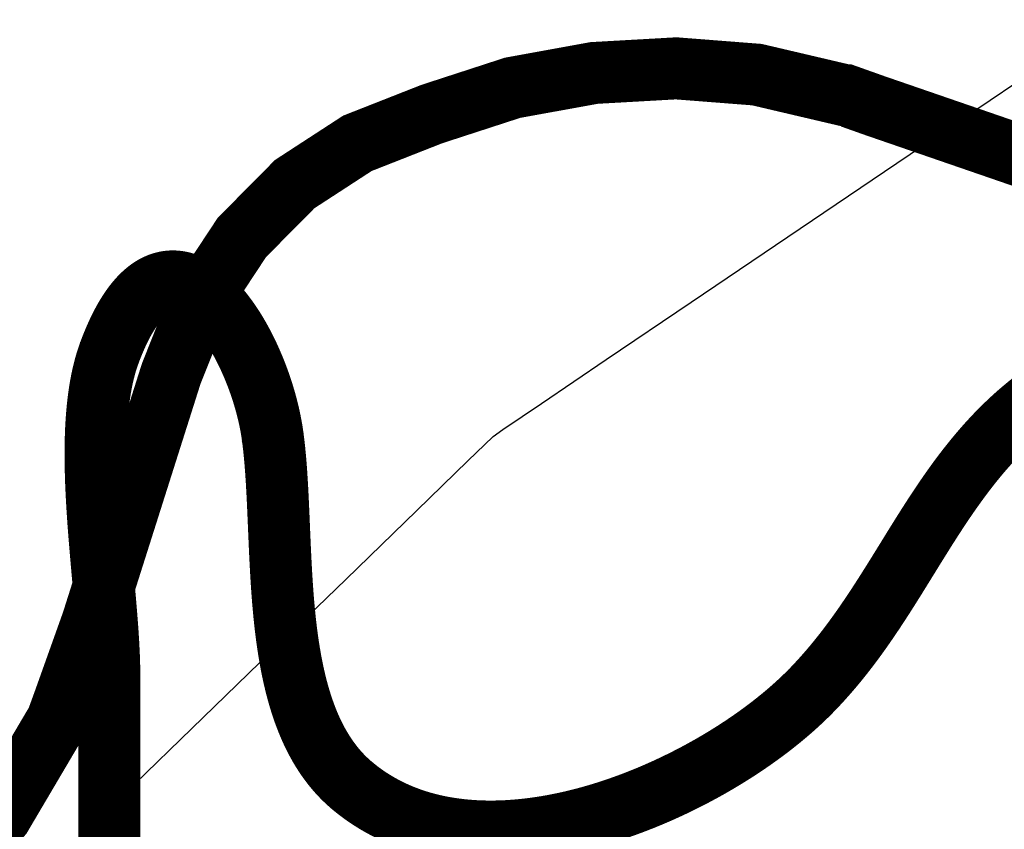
# Model space of a CAD drawing. Header units: metres. Extents: x 149734 to 159069, y 372625 to 380601.
# Tile 16 of 30: x 157364 to 157426, y 376092 to 376143. Entities that reach past the tile are written whole.
import ezdxf

# ---------------------------------------------------------------- set-up
doc = ezdxf.new("R2010")
doc.units = ezdxf.units.M
doc.header["$MEASUREMENT"] = 0
doc.layers.add('Beeklopen', color=7, linetype='Continuous', true_color=0x5291a5)
doc.layers.add('waterlopen', color=7, linetype='Continuous', true_color=0x5291a5)
doc.layers.add('Beeklopen 1900', color=6, linetype='Continuous')

msp = doc.modelspace()

# ---------------------------------------------------------------- linework, layer by layer
at = {"layer": 'Beeklopen', "const_width": 3.9}
for points in [[(157358.356, 376087.347), (157362.868, 376092.566), (157366.382, 376098.525), (157366.882, 376099.903), (157368.604, 376104.726), (157373.564, 376120.365), (157375.407, 376124.998), (157378.008, 376128.942), (157381.332, 376132.301), (157385.276, 376134.867), (157389.961, 376136.71), (157395.042, 376138.364), (157400.158, 376139.294), (157405.325, 376139.586), (157410.406, 376139.19), (157415.986, 376137.881), (157416.021, 376137.881), (157417.812, 376137.244), (157431.109, 376132.662)], [(157369.672, 376083.127), (157369.672, 376095.942), (157369.672, 376099.145), (157369.672, 376100.747), (157369.672, 376101.147), (157369.672, 376101.248), (157369.672, 376101.298), (157369.672, 376101.31), (157369.672, 376101.313), (157369.672, 376101.315), (157369.672, 376101.316), (157369.672, 376101.316), (157369.672, 376101.32), (157369.672, 376101.336), (157369.672, 376101.401), (157369.671, 376101.466), (157369.671, 376101.532), (157369.67, 376101.597), (157369.669, 376101.663), (157369.668, 376101.73), (157369.667, 376101.796), (157369.666, 376101.863), (157369.665, 376101.93), (157369.663, 376101.998), (157369.661, 376102.066), (157369.66, 376102.134), (157369.658, 376102.202), (157369.656, 376102.271), (157369.653, 376102.34), (157369.651, 376102.409), (157369.648, 376102.479), (157369.646, 376102.548), (157369.643, 376102.619), (157369.64, 376102.689), (157369.637, 376102.759), (157369.634, 376102.83), (157369.63, 376102.901), (157369.627, 376102.973), (157369.623, 376103.045), (157369.62, 376103.116), (157369.616, 376103.189), (157369.612, 376103.261), (157369.608, 376103.334), (157369.604, 376103.406), (157369.599, 376103.48), (157369.595, 376103.553), (157369.591, 376103.627), (157369.586, 376103.7), (157369.581, 376103.774), (157369.577, 376103.849), (157369.572, 376103.923), (157369.567, 376103.998), (157369.562, 376104.073), (157369.557, 376104.148), (157369.551, 376104.224), (157369.546, 376104.299), (157369.541, 376104.375), (157369.535, 376104.451), (157369.529, 376104.527), (157369.524, 376104.604), (157369.518, 376104.68), (157369.512, 376104.757), (157369.506, 376104.834), (157369.5, 376104.911), (157369.488, 376105.067), (157369.476, 376105.222), (157369.463, 376105.379), (157369.45, 376105.536), (157369.437, 376105.694), (157369.424, 376105.852), (157369.41, 376106.012), (157369.396, 376106.171), (157369.382, 376106.332), (157369.368, 376106.493), (157369.354, 376106.654), (157369.34, 376106.816), (157369.325, 376106.979), (157369.311, 376107.142), (157369.296, 376107.306), (157369.282, 376107.47), (157369.267, 376107.634), (157369.252, 376107.799), (157369.237, 376107.964), (157369.223, 376108.13), (157369.208, 376108.296), (157369.193, 376108.462), (157369.179, 376108.629), (157369.164, 376108.796), (157369.15, 376108.963), (157369.135, 376109.13), (157369.121, 376109.298), (157369.107, 376109.466), (157369.093, 376109.634), (157369.079, 376109.803), (157369.065, 376109.971), (157369.052, 376110.14), (157369.038, 376110.308), (157369.025, 376110.477), (157369.012, 376110.646), (157369, 376110.815), (157368.987, 376110.984), (157368.975, 376111.153), (157368.963, 376111.322), (157368.952, 376111.491), (157368.941, 376111.659), (157368.93, 376111.828), (157368.919, 376111.997), (157368.909, 376112.166), (157368.9, 376112.334), (157368.89, 376112.502), (157368.881, 376112.671), (157368.873, 376112.838), (157368.865, 376113.006), (157368.857, 376113.174), (157368.85, 376113.341), (157368.843, 376113.508), (157368.837, 376113.675), (157368.832, 376113.841), (157368.826, 376114.007), (157368.822, 376114.173), (157368.818, 376114.338), (157368.815, 376114.503), (157368.812, 376114.667), (157368.81, 376114.832), (157368.808, 376114.995), (157368.807, 376115.158), (157368.807, 376115.24), (157368.807, 376115.321), (157368.807, 376115.402), (157368.807, 376115.483), (157368.808, 376115.564), (157368.808, 376115.645), (157368.809, 376115.725), (157368.81, 376115.806), (157368.811, 376115.886), (157368.812, 376115.966), (157368.814, 376116.046), (157368.816, 376116.126), (157368.818, 376116.206), (157368.82, 376116.285), (157368.822, 376116.365), (157368.824, 376116.444), (157368.827, 376116.523), (157368.83, 376116.602), (157368.833, 376116.68), (157368.836, 376116.759), (157368.84, 376116.837), (157368.843, 376116.916), (157368.847, 376116.994), (157368.851, 376117.071), (157368.855, 376117.149), (157368.86, 376117.226), (157368.865, 376117.304), (157368.87, 376117.381), (157368.875, 376117.458), (157368.88, 376117.534), (157368.886, 376117.611), (157368.891, 376117.687), (157368.897, 376117.763), (157368.904, 376117.839), (157368.91, 376117.915), (157368.917, 376117.99), (157368.924, 376118.065), (157368.931, 376118.14), (157368.938, 376118.215), (157368.946, 376118.29), (157368.954, 376118.364), (157368.962, 376118.438), (157368.97, 376118.512), (157368.979, 376118.586), (157368.988, 376118.659), (157368.997, 376118.732), (157369.006, 376118.805), (157369.016, 376118.878), (157369.026, 376118.95), (157369.036, 376119.023), (157369.046, 376119.095), (157369.057, 376119.166), (157369.068, 376119.238), (157369.079, 376119.309), (157369.09, 376119.38), (157369.102, 376119.45), (157369.114, 376119.521), (157369.126, 376119.591), (157369.139, 376119.661), (157369.152, 376119.73), (157369.165, 376119.8), (157369.178, 376119.869), (157369.192, 376119.937), (157369.206, 376120.006), (157369.22, 376120.074), (157369.234, 376120.142), (157369.249, 376120.209), (157369.264, 376120.277), (157369.28, 376120.344), (157369.295, 376120.41), (157369.311, 376120.477), (157369.327, 376120.543), (157369.344, 376120.609), (157369.361, 376120.674), (157369.378, 376120.739), (157369.395, 376120.804), (157369.413, 376120.869), (157369.431, 376120.933), (157369.45, 376120.997), (157369.468, 376121.06), (157369.487, 376121.124), (157369.507, 376121.187), (157369.526, 376121.249), (157369.546, 376121.311), (157369.567, 376121.373), (157369.587, 376121.435), (157369.608, 376121.496), (157369.63, 376121.557), (157369.651, 376121.617), (157369.662, 376121.648), (157369.668, 376121.663), (157369.67, 376121.67), (157369.672, 376121.674), (157369.674, 376121.681), (157369.696, 376121.738), (157369.717, 376121.795), (157369.738, 376121.851), (157369.759, 376121.906), (157369.781, 376121.962), (157369.802, 376122.017), (157369.823, 376122.071), (157369.845, 376122.125), (157369.866, 376122.179), (157369.888, 376122.232), (157369.909, 376122.285), (157369.931, 376122.337), (157369.953, 376122.39), (157369.974, 376122.441), (157369.996, 376122.492), (157370.018, 376122.543), (157370.04, 376122.594), (157370.061, 376122.644), (157370.083, 376122.694), (157370.105, 376122.743), (157370.127, 376122.792), (157370.149, 376122.84), (157370.171, 376122.888), (157370.193, 376122.936), (157370.215, 376122.983), (157370.237, 376123.03), (157370.26, 376123.077), (157370.282, 376123.123), (157370.304, 376123.169), (157370.326, 376123.214), (157370.349, 376123.259), (157370.371, 376123.304), (157370.393, 376123.348), (157370.416, 376123.392), (157370.438, 376123.435), (157370.461, 376123.478), (157370.483, 376123.521), (157370.506, 376123.563), (157370.528, 376123.605), (157370.551, 376123.647), (157370.574, 376123.688), (157370.596, 376123.729), (157370.619, 376123.769), (157370.642, 376123.81), (157370.665, 376123.849), (157370.687, 376123.889), (157370.71, 376123.928), (157370.733, 376123.966), (157370.756, 376124.004), (157370.779, 376124.042), (157370.802, 376124.08), (157370.825, 376124.117), (157370.848, 376124.154), (157370.871, 376124.19), (157370.894, 376124.226), (157370.917, 376124.262), (157370.94, 376124.297), (157370.963, 376124.332), (157370.986, 376124.367), (157371.01, 376124.401), (157371.033, 376124.435), (157371.056, 376124.468), (157371.079, 376124.501), (157371.103, 376124.534), (157371.126, 376124.567), (157371.149, 376124.599), (157371.173, 376124.63), (157371.196, 376124.662), (157371.22, 376124.693), (157371.243, 376124.723), (157371.266, 376124.754), (157371.29, 376124.784), (157371.313, 376124.813), (157371.337, 376124.843), (157371.361, 376124.872), (157371.384, 376124.9), (157371.408, 376124.929), (157371.431, 376124.956), (157371.455, 376124.984), (157371.479, 376125.011), (157371.502, 376125.038), (157371.526, 376125.065), (157371.55, 376125.091), (157371.574, 376125.117), (157371.597, 376125.142), (157371.621, 376125.168), (157371.645, 376125.192), (157371.669, 376125.217), (157371.693, 376125.241), (157371.717, 376125.265), (157371.74, 376125.289), (157371.764, 376125.312), (157371.788, 376125.335), (157371.812, 376125.357), (157371.836, 376125.38), (157371.86, 376125.401), (157371.884, 376125.423), (157371.908, 376125.444), (157371.932, 376125.465), (157371.956, 376125.486), (157371.98, 376125.506), (157372.004, 376125.526), (157372.028, 376125.546), (157372.052, 376125.565), (157372.077, 376125.584), (157372.101, 376125.603), (157372.125, 376125.621), (157372.149, 376125.639), (157372.173, 376125.657), (157372.197, 376125.674), (157372.221, 376125.691), (157372.246, 376125.708), (157372.27, 376125.725), (157372.294, 376125.741), (157372.318, 376125.757), (157372.343, 376125.772), (157372.367, 376125.787), (157372.391, 376125.802), (157372.415, 376125.817), (157372.44, 376125.831), (157372.464, 376125.845), (157372.488, 376125.859), (157372.512, 376125.872), (157372.537, 376125.886), (157372.561, 376125.898), (157372.585, 376125.911), (157372.61, 376125.923), (157372.634, 376125.935), (157372.659, 376125.947), (157372.683, 376125.958), (157372.707, 376125.969), (157372.732, 376125.98), (157372.756, 376125.99), (157372.78, 376126), (157372.805, 376126.01), (157372.829, 376126.02), (157372.854, 376126.029), (157372.878, 376126.038), (157372.902, 376126.047), (157372.927, 376126.055), (157372.951, 376126.063), (157372.976, 376126.071), (157373, 376126.079), (157373.025, 376126.086), (157373.049, 376126.093), (157373.073, 376126.099), (157373.098, 376126.106), (157373.122, 376126.112), (157373.147, 376126.118), (157373.171, 376126.123), (157373.196, 376126.129), (157373.22, 376126.134), (157373.245, 376126.139), (157373.269, 376126.143), (157373.293, 376126.147), (157373.318, 376126.151), (157373.342, 376126.155), (157373.367, 376126.158), (157373.391, 376126.161), (157373.416, 376126.164), (157373.44, 376126.167), (157373.465, 376126.169), (157373.489, 376126.171), (157373.513, 376126.173), (157373.538, 376126.174), (157373.562, 376126.176), (157373.587, 376126.177), (157373.611, 376126.177), (157373.636, 376126.178), (157373.66, 376126.178), (157373.684, 376126.178), (157373.709, 376126.178), (157373.733, 376126.177), (157373.758, 376126.176), (157373.782, 376126.175), (157373.806, 376126.174), (157373.831, 376126.172), (157373.855, 376126.17), (157373.879, 376126.168), (157373.904, 376126.166), (157373.928, 376126.163), (157373.952, 376126.16), (157373.977, 376126.157), (157374.001, 376126.154), (157374.025, 376126.15), (157374.05, 376126.146), (157374.074, 376126.142), (157374.098, 376126.138), (157374.123, 376126.133), (157374.147, 376126.128), (157374.171, 376126.123), (157374.195, 376126.118), (157374.22, 376126.113), (157374.244, 376126.107), (157374.268, 376126.101), (157374.292, 376126.094), (157374.316, 376126.088), (157374.341, 376126.081), (157374.365, 376126.074), (157374.389, 376126.067), (157374.413, 376126.06), (157374.437, 376126.052), (157374.461, 376126.044), (157374.485, 376126.036), (157374.509, 376126.027), (157374.533, 376126.019), (157374.558, 376126.01), (157374.582, 376126.001), (157374.606, 376125.992), (157374.63, 376125.982), (157374.654, 376125.973), (157374.678, 376125.963), (157374.702, 376125.952), (157374.725, 376125.942), (157374.749, 376125.931), (157374.773, 376125.921), (157374.797, 376125.91), (157374.821, 376125.898), (157374.845, 376125.887), (157374.869, 376125.875), (157374.893, 376125.863), (157374.916, 376125.851), (157374.94, 376125.839), (157374.964, 376125.826), (157374.988, 376125.813), (157375.011, 376125.8), (157375.035, 376125.787), (157375.059, 376125.774), (157375.082, 376125.76), (157375.106, 376125.746), (157375.13, 376125.732), (157375.153, 376125.718), (157375.2, 376125.689), (157375.247, 376125.659), (157375.294, 376125.629), (157375.341, 376125.597), (157375.388, 376125.565), (157375.435, 376125.532), (157375.481, 376125.498), (157375.528, 376125.463), (157375.574, 376125.428), (157375.62, 376125.392), (157375.666, 376125.355), (157375.712, 376125.317), (157375.758, 376125.279), (157375.804, 376125.24), (157375.85, 376125.2), (157375.895, 376125.16), (157375.941, 376125.119), (157375.986, 376125.077), (157376.031, 376125.034), (157376.076, 376124.991), (157376.121, 376124.947), (157376.166, 376124.903), (157376.21, 376124.857), (157376.255, 376124.811), (157376.299, 376124.765), (157376.343, 376124.718), (157376.387, 376124.67), (157376.431, 376124.621), (157376.475, 376124.572), (157376.519, 376124.523), (157376.562, 376124.472), (157376.605, 376124.422), (157376.648, 376124.37), (157376.691, 376124.318), (157376.734, 376124.266), (157376.777, 376124.212), (157376.819, 376124.159), (157376.861, 376124.104), (157376.904, 376124.049), (157376.945, 376123.994), (157376.987, 376123.938), (157377.029, 376123.882), (157377.07, 376123.825), (157377.111, 376123.767), (157377.152, 376123.709), (157377.193, 376123.651), (157377.234, 376123.592), (157377.274, 376123.533), (157377.315, 376123.473), (157377.355, 376123.412), (157377.394, 376123.351), (157377.434, 376123.29), (157377.474, 376123.228), (157377.513, 376123.166), (157377.552, 376123.104), (157377.591, 376123.041), (157377.629, 376122.977), (157377.668, 376122.913), (157377.706, 376122.849), (157377.744, 376122.784), (157377.781, 376122.719), (157377.819, 376122.654), (157377.856, 376122.588), (157377.893, 376122.522), (157377.93, 376122.455), (157377.967, 376122.388), (157378.003, 376122.321), (157378.039, 376122.254), (157378.075, 376122.186), (157378.11, 376122.118), (157378.146, 376122.049), (157378.181, 376121.98), (157378.216, 376121.911), (157378.25, 376121.842), (157378.285, 376121.772), (157378.319, 376121.702), (157378.353, 376121.631), (157378.386, 376121.561), (157378.42, 376121.49), (157378.453, 376121.419), (157378.485, 376121.348), (157378.518, 376121.276), (157378.55, 376121.204), (157378.582, 376121.132), (157378.614, 376121.06), (157378.645, 376120.988), (157378.676, 376120.915), (157378.707, 376120.842), (157378.738, 376120.769), (157378.768, 376120.696), (157378.798, 376120.622), (157378.828, 376120.549), (157378.857, 376120.475), (157378.886, 376120.401), (157378.915, 376120.327), (157378.943, 376120.253), (157378.971, 376120.179), (157378.999, 376120.104), (157379.027, 376120.03), (157379.054, 376119.955), (157379.081, 376119.881), (157379.108, 376119.806), (157379.134, 376119.731), (157379.16, 376119.656), (157379.186, 376119.581), (157379.211, 376119.505), (157379.236, 376119.43), (157379.261, 376119.355), (157379.285, 376119.28), (157379.309, 376119.204), (157379.333, 376119.129), (157379.356, 376119.054), (157379.379, 376118.978), (157379.402, 376118.903), (157379.424, 376118.827), (157379.446, 376118.752), (157379.468, 376118.676), (157379.489, 376118.601), (157379.51, 376118.526), (157379.53, 376118.45), (157379.551, 376118.375), (157379.57, 376118.3), (157379.59, 376118.224), (157379.609, 376118.149), (157379.628, 376118.074), (157379.646, 376117.999), (157379.664, 376117.924), (157379.682, 376117.849), (157379.699, 376117.775), (157379.716, 376117.7), (157379.732, 376117.626), (157379.749, 376117.551), (157379.764, 376117.477), (157379.78, 376117.403), (157379.795, 376117.329), (157379.809, 376117.255), (157379.823, 376117.181), (157379.837, 376117.108), (157379.85, 376117.034), (157379.863, 376116.961), (157379.876, 376116.888), (157379.888, 376116.815), (157379.9, 376116.743), (157379.911, 376116.67), (157379.922, 376116.598), (157379.933, 376116.526), (157379.943, 376116.454), (157379.952, 376116.383), (157379.954, 376116.374), (157379.954, 376116.369), (157379.955, 376116.365), (157379.957, 376116.346), (157379.962, 376116.308), (157379.972, 376116.233), (157379.982, 376116.157), (157379.991, 376116.081), (157380, 376116.004), (157380.009, 376115.927), (157380.018, 376115.85), (157380.027, 376115.772), (157380.035, 376115.694), (157380.043, 376115.616), (157380.052, 376115.537), (157380.06, 376115.459), (157380.067, 376115.379), (157380.075, 376115.3), (157380.083, 376115.22), (157380.09, 376115.14), (157380.097, 376115.059), (157380.105, 376114.979), (157380.112, 376114.898), (157380.118, 376114.816), (157380.125, 376114.735), (157380.132, 376114.653), (157380.138, 376114.571), (157380.145, 376114.488), (157380.151, 376114.406), (157380.157, 376114.323), (157380.163, 376114.239), (157380.169, 376114.156), (157380.175, 376114.072), (157380.18, 376113.988), (157380.186, 376113.904), (157380.191, 376113.819), (157380.197, 376113.734), (157380.202, 376113.649), (157380.207, 376113.564), (157380.212, 376113.478), (157380.217, 376113.393), (157380.222, 376113.307), (157380.227, 376113.22), (157380.232, 376113.134), (157380.237, 376113.047), (157380.241, 376112.96), (157380.246, 376112.873), (157380.25, 376112.786), (157380.255, 376112.698), (157380.259, 376112.611), (157380.263, 376112.523), (157380.268, 376112.435), (157380.276, 376112.258), (157380.284, 376112.08), (157380.292, 376111.902), (157380.3, 376111.723), (157380.308, 376111.543), (157380.316, 376111.363), (157380.324, 376111.182), (157380.331, 376111), (157380.339, 376110.818), (157380.347, 376110.635), (157380.354, 376110.452), (157380.362, 376110.269), (157380.37, 376110.085), (157380.378, 376109.9), (157380.386, 376109.715), (157380.394, 376109.53), (157380.402, 376109.344), (157380.411, 376109.158), (157380.42, 376108.972), (157380.429, 376108.785), (157380.438, 376108.599), (157380.448, 376108.412), (157380.458, 376108.224), (157380.468, 376108.037), (157380.479, 376107.849), (157380.49, 376107.662), (157380.501, 376107.474), (157380.513, 376107.286), (157380.525, 376107.099), (157380.538, 376106.911), (157380.551, 376106.723), (157380.565, 376106.535), (157380.579, 376106.348), (157380.594, 376106.16), (157380.61, 376105.973), (157380.626, 376105.786), (157380.643, 376105.599), (157380.66, 376105.412), (157380.678, 376105.225), (157380.697, 376105.039), (157380.716, 376104.853), (157380.726, 376104.76), (157380.737, 376104.667), (157380.747, 376104.575), (157380.758, 376104.482), (157380.769, 376104.389), (157380.78, 376104.297), (157380.791, 376104.205), (157380.802, 376104.112), (157380.814, 376104.02), (157380.826, 376103.928), (157380.838, 376103.836), (157380.85, 376103.745), (157380.863, 376103.653), (157380.876, 376103.561), (157380.889, 376103.47), (157380.902, 376103.379), (157380.916, 376103.288), (157380.929, 376103.197), (157380.943, 376103.106), (157380.957, 376103.015), (157380.972, 376102.924), (157380.987, 376102.834), (157381.002, 376102.744), (157381.017, 376102.654), (157381.032, 376102.564), (157381.048, 376102.474), (157381.064, 376102.384), (157381.08, 376102.295), (157381.097, 376102.206), (157381.114, 376102.116), (157381.131, 376102.028), (157381.148, 376101.939), (157381.166, 376101.85), (157381.184, 376101.762), (157381.202, 376101.674), (157381.221, 376101.586), (157381.239, 376101.498), (157381.258, 376101.41), (157381.278, 376101.323), (157381.298, 376101.236), (157381.318, 376101.149), (157381.338, 376101.062), (157381.359, 376100.976), (157381.38, 376100.89), (157381.401, 376100.804), (157381.422, 376100.718), (157381.444, 376100.632), (157381.467, 376100.547), (157381.489, 376100.462), (157381.512, 376100.377), (157381.535, 376100.292), (157381.559, 376100.208), (157381.583, 376100.124), (157381.607, 376100.04), (157381.632, 376099.956), (157381.657, 376099.873), (157381.682, 376099.79), (157381.708, 376099.707), (157381.734, 376099.625), (157381.76, 376099.543), (157381.787, 376099.461), (157381.814, 376099.379), (157381.841, 376099.298), (157381.869, 376099.217), (157381.898, 376099.136), (157381.926, 376099.055), (157381.955, 376098.975), (157381.985, 376098.895), (157382.014, 376098.816), (157382.045, 376098.737), (157382.075, 376098.658), (157382.106, 376098.579), (157382.137, 376098.501), (157382.169, 376098.423), (157382.201, 376098.345), (157382.234, 376098.268), (157382.267, 376098.191), (157382.3, 376098.114), (157382.334, 376098.038), (157382.368, 376097.962), (157382.403, 376097.886), (157382.438, 376097.811), (157382.474, 376097.736), (157382.51, 376097.662), (157382.546, 376097.588), (157382.583, 376097.514), (157382.62, 376097.44), (157382.658, 376097.367), (157382.696, 376097.295), (157382.734, 376097.222), (157382.773, 376097.15), (157382.813, 376097.079), (157382.853, 376097.008), (157382.893, 376096.937), (157382.934, 376096.866), (157382.976, 376096.797), (157383.017, 376096.727), (157383.06, 376096.658), (157383.102, 376096.589), (157383.146, 376096.521), (157383.189, 376096.453), (157383.234, 376096.385), (157383.278, 376096.318), (157383.324, 376096.252), (157383.369, 376096.185), (157383.415, 376096.12), (157383.462, 376096.054), (157383.509, 376095.989), (157383.557, 376095.925), (157383.605, 376095.861), (157383.654, 376095.797), (157383.703, 376095.734), (157383.753, 376095.671), (157383.803, 376095.609), (157383.854, 376095.547), (157383.905, 376095.486), (157383.957, 376095.425), (157384.009, 376095.365), (157384.062, 376095.305), (157384.115, 376095.246), (157384.169, 376095.187), (157384.224, 376095.128), (157384.279, 376095.071), (157384.335, 376095.013), (157384.391, 376094.956), (157384.447, 376094.9), (157384.505, 376094.844), (157384.562, 376094.788), (157384.621, 376094.733), (157384.68, 376094.679), (157384.739, 376094.625), (157384.799, 376094.572), (157384.86, 376094.519), (157384.921, 376094.467), (157384.937, 376094.454), (157384.944, 376094.447), (157384.948, 376094.444), (157384.949, 376094.443), (157384.951, 376094.442), (157384.954, 376094.439), (157384.999, 376094.401), (157385.045, 376094.364), (157385.091, 376094.326), (157385.137, 376094.289), (157385.183, 376094.252), (157385.229, 376094.215), (157385.276, 376094.179), (157385.323, 376094.143), (157385.369, 376094.107), (157385.416, 376094.071), (157385.463, 376094.036), (157385.51, 376094.001), (157385.558, 376093.966), (157385.605, 376093.932), (157385.653, 376093.898), (157385.7, 376093.864), (157385.748, 376093.83), (157385.796, 376093.797), (157385.844, 376093.764), (157385.892, 376093.731), (157385.941, 376093.698), (157385.989, 376093.666), (157386.038, 376093.634), (157386.086, 376093.602), (157386.135, 376093.571), (157386.184, 376093.54), (157386.233, 376093.509), (157386.282, 376093.478), (157386.332, 376093.448), (157386.381, 376093.417), (157386.431, 376093.388), (157386.481, 376093.358), (157386.53, 376093.329), (157386.58, 376093.299), (157386.63, 376093.271), (157386.681, 376093.242), (157386.731, 376093.214), (157386.781, 376093.186), (157386.832, 376093.158), (157386.882, 376093.13), (157386.933, 376093.103), (157386.984, 376093.076), (157387.035, 376093.049), (157387.086, 376093.023), (157387.137, 376092.997), (157387.189, 376092.971), (157387.24, 376092.945), (157387.292, 376092.92), (157387.343, 376092.894), (157387.395, 376092.869), (157387.447, 376092.845), (157387.499, 376092.82), (157387.551, 376092.796), (157387.603, 376092.772), (157387.656, 376092.748), (157387.708, 376092.725), (157387.761, 376092.702), (157387.813, 376092.679), (157387.866, 376092.656), (157387.919, 376092.634), (157387.972, 376092.612), (157388.025, 376092.59), (157388.078, 376092.568), (157388.132, 376092.546), (157388.185, 376092.525), (157388.238, 376092.504), (157388.292, 376092.484), (157388.346, 376092.463), (157388.399, 376092.443), (157388.453, 376092.423), (157388.507, 376092.403), (157388.561, 376092.384), (157388.616, 376092.364), (157388.67, 376092.345), (157388.724, 376092.327), (157388.779, 376092.308), (157388.833, 376092.29), (157388.888, 376092.272), (157388.943, 376092.254), (157388.997, 376092.237), (157389.052, 376092.219), (157389.107, 376092.202), (157389.162, 376092.185), (157389.218, 376092.169), (157389.273, 376092.152), (157389.328, 376092.136), (157389.384, 376092.12), (157389.439, 376092.105), (157389.495, 376092.089), (157389.551, 376092.074), (157389.606, 376092.059), (157389.662, 376092.044), (157389.718, 376092.03), (157389.774, 376092.015), (157389.831, 376092.001), (157389.887, 376091.988), (157389.943, 376091.974), (157389.999, 376091.961), (157390.056, 376091.948), (157390.113, 376091.935), (157390.169, 376091.922), (157390.226, 376091.909), (157390.283, 376091.897), (157390.34, 376091.885), (157390.397, 376091.874), (157390.454, 376091.862), (157390.511, 376091.851), (157390.568, 376091.84), (157390.625, 376091.829), (157390.682, 376091.818), (157390.74, 376091.808), (157390.797, 376091.797), (157390.855, 376091.787), (157390.912, 376091.778), (157390.97, 376091.768), (157391.028, 376091.759), (157391.086, 376091.75), (157391.144, 376091.741), (157391.202, 376091.732), (157391.26, 376091.724), (157391.318, 376091.715), (157391.376, 376091.707), (157391.434, 376091.7), (157391.493, 376091.692), (157391.551, 376091.685), (157391.609, 376091.678), (157391.668, 376091.671), (157391.726, 376091.664), (157391.785, 376091.657), (157391.844, 376091.651), (157391.902, 376091.645), (157391.961, 376091.639), (157392.02, 376091.633), (157392.079, 376091.628), (157392.138, 376091.623), (157392.197, 376091.618), (157392.256, 376091.613), (157392.315, 376091.608), (157392.375, 376091.604), (157392.434, 376091.6), (157392.493, 376091.596), (157392.553, 376091.592), (157392.612, 376091.588), (157392.672, 376091.585), (157392.731, 376091.582), (157392.791, 376091.579), (157392.85, 376091.576), (157392.91, 376091.573), (157392.97, 376091.571), (157393.03, 376091.569), (157393.09, 376091.567), (157393.15, 376091.565), (157393.21, 376091.563), (157393.33, 376091.561), (157393.45, 376091.559), (157393.57, 376091.558), (157393.691, 376091.558), (157393.812, 376091.559), (157393.933, 376091.56), (157394.054, 376091.562), (157394.175, 376091.565), (157394.296, 376091.569), (157394.418, 376091.573), (157394.54, 376091.578), (157394.662, 376091.584), (157394.784, 376091.591), (157394.906, 376091.598), (157395.028, 376091.607), (157395.15, 376091.616), (157395.273, 376091.625), (157395.395, 376091.636), (157395.518, 376091.647), (157395.641, 376091.658), (157395.764, 376091.671), (157395.887, 376091.684), (157396.01, 376091.698), (157396.133, 376091.713), (157396.256, 376091.728), (157396.379, 376091.744), (157396.503, 376091.761), (157396.626, 376091.778), (157396.75, 376091.796), (157396.873, 376091.815), (157396.997, 376091.834), (157397.12, 376091.854), (157397.244, 376091.875), (157397.368, 376091.896), (157397.491, 376091.918), (157397.615, 376091.941), (157397.739, 376091.964), (157397.862, 376091.988), (157397.986, 376092.013), (157398.11, 376092.038), (157398.234, 376092.064), (157398.357, 376092.091), (157398.481, 376092.118), (157398.605, 376092.145), (157398.729, 376092.174), (157398.852, 376092.203), (157398.976, 376092.232), (157399.1, 376092.262), (157399.223, 376092.293), (157399.347, 376092.324), (157399.47, 376092.356), (157399.594, 376092.389), (157399.717, 376092.422), (157399.84, 376092.455), (157399.963, 376092.49), (157400.087, 376092.524), (157400.21, 376092.56), (157400.333, 376092.596), (157400.455, 376092.632), (157400.578, 376092.669), (157400.701, 376092.707), (157400.824, 376092.745), (157400.946, 376092.783), (157401.068, 376092.822), (157401.191, 376092.862), (157401.313, 376092.902), (157401.435, 376092.943), (157401.557, 376092.984), (157401.678, 376093.026), (157401.8, 376093.068), (157401.921, 376093.111), (157402.043, 376093.154), (157402.164, 376093.197), (157402.285, 376093.242), (157402.406, 376093.286), (157402.526, 376093.331), (157402.647, 376093.377), (157402.767, 376093.423), (157402.887, 376093.47), (157403.007, 376093.517), (157403.127, 376093.564), (157403.246, 376093.612), (157403.365, 376093.66), (157403.484, 376093.709), (157403.603, 376093.758), (157403.722, 376093.808), (157403.84, 376093.858), (157403.959, 376093.909), (157404.077, 376093.96), (157404.194, 376094.011), (157404.312, 376094.063), (157404.429, 376094.115), (157404.546, 376094.168), (157404.663, 376094.221), (157404.779, 376094.274), (157404.895, 376094.328), (157405.011, 376094.382), (157405.127, 376094.437), (157405.242, 376094.492), (157405.357, 376094.547), (157405.472, 376094.603), (157405.586, 376094.659), (157405.701, 376094.715), (157405.814, 376094.772), (157405.928, 376094.829), (157406.041, 376094.887), (157406.154, 376094.944), (157406.267, 376095.003), (157406.379, 376095.061), (157406.491, 376095.12), (157406.602, 376095.179), (157406.714, 376095.239), (157406.824, 376095.299), (157406.935, 376095.359), (157407.045, 376095.419), (157407.155, 376095.48), (157407.264, 376095.541), (157407.373, 376095.602), (157407.482, 376095.664), (157407.59, 376095.726), (157407.698, 376095.788), (157407.806, 376095.851), (157407.913, 376095.914), (157408.019, 376095.977), (157408.126, 376096.04), (157408.232, 376096.104), (157408.337, 376096.168), (157408.442, 376096.232), (157408.547, 376096.296), (157408.651, 376096.361), (157408.754, 376096.426), (157408.858, 376096.491), (157408.961, 376096.556), (157409.063, 376096.622), (157409.165, 376096.687), (157409.266, 376096.753), (157409.367, 376096.82), (157409.468, 376096.886), (157409.568, 376096.953), (157409.667, 376097.02), (157409.767, 376097.087), (157409.865, 376097.154), (157409.963, 376097.222), (157410.061, 376097.289), (157410.158, 376097.357), (157410.254, 376097.425), (157410.35, 376097.493), (157410.446, 376097.562), (157410.541, 376097.63), (157410.635, 376097.699), (157410.729, 376097.768), (157410.823, 376097.837), (157410.916, 376097.906), (157411.008, 376097.975), (157411.1, 376098.045), (157411.191, 376098.114), (157411.282, 376098.184), (157411.372, 376098.254), (157411.461, 376098.324), (157411.55, 376098.394), (157411.638, 376098.464), (157411.726, 376098.535), (157411.813, 376098.605), (157411.9, 376098.676), (157411.986, 376098.746), (157412.071, 376098.817), (157412.156, 376098.888), (157412.24, 376098.959), (157412.323, 376099.03), (157412.406, 376099.101), (157412.488, 376099.172), (157412.57, 376099.243), (157412.651, 376099.315), (157412.731, 376099.386), (157412.811, 376099.457), (157412.89, 376099.529), (157412.968, 376099.6), (157413.046, 376099.672), (157413.123, 376099.744), (157413.199, 376099.815), (157413.275, 376099.887), (157413.35, 376099.958), (157413.424, 376100.03), (157413.498, 376100.102), (157413.57, 376100.174), (157413.643, 376100.245), (157413.714, 376100.317), (157413.75, 376100.353), (157413.758, 376100.362), (157413.763, 376100.367), (157413.765, 376100.369), (157413.768, 376100.371), (157413.787, 376100.391), (157413.865, 376100.471), (157413.943, 376100.552), (157414.02, 376100.633), (157414.097, 376100.713), (157414.174, 376100.795), (157414.25, 376100.876), (157414.325, 376100.957), (157414.401, 376101.039), (157414.475, 376101.121), (157414.55, 376101.203), (157414.623, 376101.286), (157414.697, 376101.369), (157414.77, 376101.451), (157414.843, 376101.535), (157414.915, 376101.618), (157414.987, 376101.701), (157415.058, 376101.785), (157415.13, 376101.869), (157415.2, 376101.953), (157415.271, 376102.037), (157415.341, 376102.122), (157415.41, 376102.206), (157415.48, 376102.291), (157415.549, 376102.376), (157415.617, 376102.461), (157415.686, 376102.547), (157415.753, 376102.632), (157415.821, 376102.718), (157415.888, 376102.804), (157415.955, 376102.89), (157416.022, 376102.976), (157416.088, 376103.062), (157416.154, 376103.149), (157416.22, 376103.235), (157416.285, 376103.322), (157416.35, 376103.409), (157416.415, 376103.496), (157416.48, 376103.583), (157416.544, 376103.671), (157416.608, 376103.758), (157416.672, 376103.846), (157416.735, 376103.934), (157416.798, 376104.022), (157416.861, 376104.11), (157416.924, 376104.198), (157416.986, 376104.286), (157417.048, 376104.374), (157417.11, 376104.463), (157417.172, 376104.551), (157417.233, 376104.64), (157417.294, 376104.729), (157417.355, 376104.818), (157417.416, 376104.907), (157417.477, 376104.996), (157417.537, 376105.085), (157417.597, 376105.174), (157417.657, 376105.264), (157417.717, 376105.353), (157417.777, 376105.443), (157417.895, 376105.622), (157418.013, 376105.802), (157418.131, 376105.982), (157418.247, 376106.162), (157418.363, 376106.342), (157418.479, 376106.523), (157418.594, 376106.704), (157418.708, 376106.885), (157418.823, 376107.066), (157418.936, 376107.247), (157419.05, 376107.428), (157419.163, 376107.61), (157419.276, 376107.791), (157419.5, 376108.154), (157419.725, 376108.517), (157419.949, 376108.88), (157420.172, 376109.242), (157420.396, 376109.604), (157420.509, 376109.784), (157420.621, 376109.965), (157420.734, 376110.145), (157420.846, 376110.325), (157420.96, 376110.504), (157421.073, 376110.684), (157421.187, 376110.863), (157421.301, 376111.041), (157421.416, 376111.22), (157421.531, 376111.398), (157421.646, 376111.575), (157421.762, 376111.752), (157421.879, 376111.929), (157421.997, 376112.105), (157422.056, 376112.193), (157422.115, 376112.281), (157422.174, 376112.368), (157422.233, 376112.456), (157422.293, 376112.543), (157422.353, 376112.63), (157422.413, 376112.717), (157422.473, 376112.804), (157422.533, 376112.891), (157422.594, 376112.978), (157422.655, 376113.064), (157422.716, 376113.15), (157422.777, 376113.237), (157422.839, 376113.323), (157422.901, 376113.409), (157422.963, 376113.494), (157423.025, 376113.58), (157423.087, 376113.665), (157423.15, 376113.75), (157423.213, 376113.835), (157423.276, 376113.92), (157423.34, 376114.005), (157423.403, 376114.089), (157423.467, 376114.173), (157423.532, 376114.257), (157423.596, 376114.341), (157423.661, 376114.425), (157423.726, 376114.508), (157423.792, 376114.592), (157423.858, 376114.675), (157423.924, 376114.758), (157423.99, 376114.84), (157424.057, 376114.923), (157424.124, 376115.005), (157424.191, 376115.087), (157424.259, 376115.169), (157424.327, 376115.25), (157424.395, 376115.332), (157424.464, 376115.413), (157424.533, 376115.494), (157424.602, 376115.574), (157424.672, 376115.655), (157424.742, 376115.735), (157424.813, 376115.815), (157424.884, 376115.894), (157424.955, 376115.974), (157425.026, 376116.053), (157425.098, 376116.132), (157425.171, 376116.21), (157425.244, 376116.289), (157425.317, 376116.367), (157425.39, 376116.445), (157425.464, 376116.522), (157425.539, 376116.6), (157425.614, 376116.677), (157425.689, 376116.754), (157425.765, 376116.83), (157425.841, 376116.906), (157425.917, 376116.982), (157425.994, 376117.058), (157426.072, 376117.133), (157426.15, 376117.208), (157426.228, 376117.283), (157426.307, 376117.357), (157426.386, 376117.432), (157426.466, 376117.505), (157426.546, 376117.579), (157426.627, 376117.652), (157426.708, 376117.725), (157426.79, 376117.798), (157426.872, 376117.87), (157426.955, 376117.942), (157427.038, 376118.014), (157427.122, 376118.085), (157427.206, 376118.156), (157427.291, 376118.227), (157427.376, 376118.297), (157427.462, 376118.367), (157427.548, 376118.437), (157427.635, 376118.506), (157427.722, 376118.575), (157427.81, 376118.643), (157427.899, 376118.712), (157427.988, 376118.78)]]:
    msp.add_lwpolyline(points, dxfattribs=at)
at = {"layer": 'Beeklopen 1900'}
msp.add_lwpolyline([(157366.996, 376090.407), (157379.148, 376102.194), (157384.545, 376107.428), (157389.021, 376111.77), (157392.228, 376114.88), (157393.814, 376116.419), (157394.426, 376116.864), (157396.846, 376118.5), (157400.92, 376121.254), (157406.261, 376124.864), (157419.2, 376133.61), (157432.57, 376142.648)], dxfattribs=at)
at = {"layer": 'waterlopen', "const_width": 1}
msp.add_lwpolyline([(157362.868, 376092.566), (157366.382, 376098.525), (157366.882, 376099.903), (157368.604, 376104.726), (157373.564, 376120.365), (157375.407, 376124.998), (157378.008, 376128.942), (157381.332, 376132.301), (157385.276, 376134.867), (157389.961, 376136.71), (157395.042, 376138.364), (157400.158, 376139.294), (157405.325, 376139.586), (157410.406, 376139.19), (157415.986, 376137.881), (157416.021, 376137.881), (157417.812, 376137.244), (157431.109, 376132.662)], dxfattribs=at)

doc.saveas('drawing.dxf')
